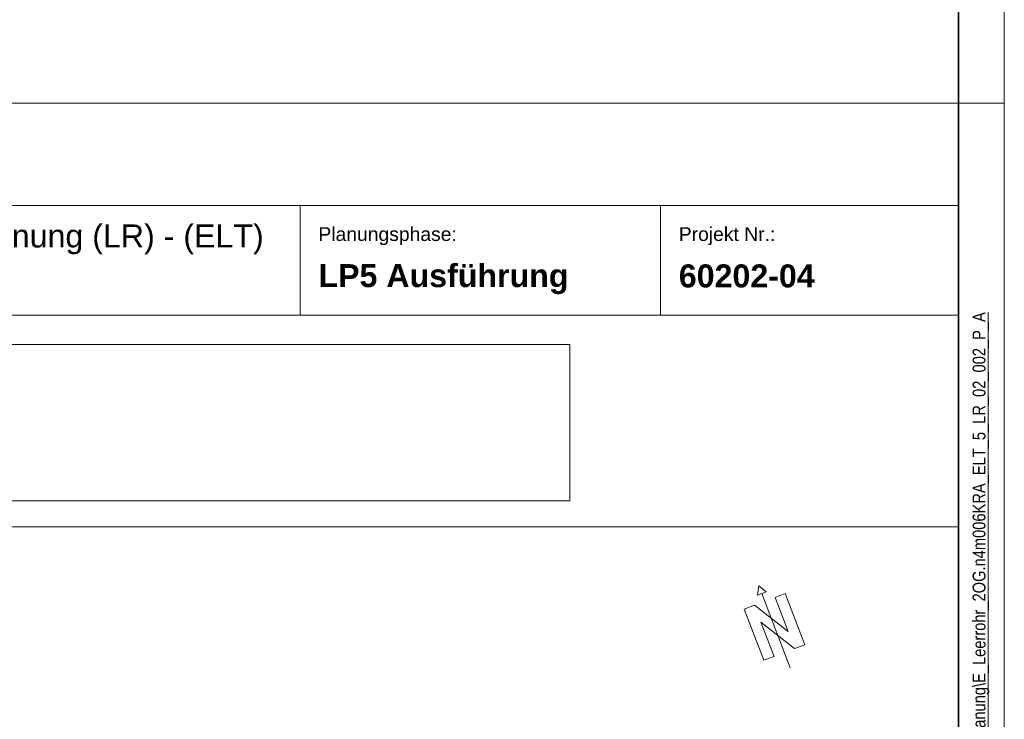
# Model space of a CAD drawing. Extents: x -620 to 300, y 62 to 1112.
# Tile 41 of 95: x 193 to 300, y 292 to 369. Entities that reach past the tile are written whole.
import ezdxf

# ---------------------------------------------------------------- set-up
doc = ezdxf.new("R2010")
doc.units = 0
doc.layers.get('0').update_dxf_attribs({"lineweight": 13})
for name, color, linetype, lineweight in [('iwb_Plankopf Linie', 7, 'Continuous', 13), ('iwb_Plankopf Rahmen', 7, 'Continuous', 35), ('iwb_Plankopf Text', 7, 'Continuous', 18), ('X_Bitmap', 7, 'Continuous', 9)]:
    doc.layers.add(name, color=color, linetype=linetype, lineweight=lineweight)
doc.layers.add('iwb_Plankopf_Nordpfeil_20-82 Grad', color=3, linetype='Continuous', lineweight=18, true_color=0x00ff00)
doc.styles.add('Plankopf', font='arial.ttf')
doc.styles.get("Standard").update_dxf_attribs({"font": 'ARIALN.TTF'})
picture_1 = doc.add_image_def('image1.jfif', size_in_pixel=(600, 81))

# ---------------------------------------------------------------- blocks, each defined once
blk = doc.blocks.new('Blockreferenz-A06G9S5K8I')
at = {"color": 0, "lineweight": -2}
for p, q in [((273.51, 306.64), (273.35, 305.61)), ((273.35, 305.61), (274.32, 305.98)), ((273.51, 306.64), (274.32, 305.98)), ((273.83, 305.8), (276.93, 297.67)), ((276.4, 305.81), (275.28, 305.38)), ((275.28, 305.38), (276.4, 305.81)), ((278.53, 300.2), (276.4, 305.81)), ((276.7, 301.64), (275.28, 305.38)), ((273.03, 304.53), (271.91, 304.1)), ((271.91, 304.1), (274.04, 298.5)), ((273.03, 304.53), (276.7, 301.64)), ((275.17, 298.92), (273.74, 302.66)), ((277.41, 299.78), (273.74, 302.66)), ((278.53, 300.2), (277.41, 299.78)), ((277.41, 299.78), (278.53, 300.2)), ((274.04, 298.5), (275.17, 298.92))]:
    blk.add_line(p, q, dxfattribs=at)

msp = doc.modelspace()

# ---------------------------------------------------------------- linework, layer by layer
at = {"layer": 'iwb_Plankopf Linie', "lineweight": 18, "ltscale": 0.18}
msp.add_line((295.35, 359.43), (115.35, 359.43), dxfattribs=at)
at = {"layer": 'iwb_Plankopf Linie', "ltscale": 0.13}
for p, q in [((295.35, 67.43), (295.35, 359.43)), ((295.35, 348.27), (115.35, 348.27)), ((223.35, 336.27), (223.35, 348.27)), ((262.76, 336.27), (262.76, 348.27)), ((295.35, 336.27), (115.35, 336.27)), ((115.35, 313.11), (295.35, 313.11))]:
    msp.add_line(p, q, dxfattribs=at)
at = {"layer": 'iwb_Plankopf Rahmen', "ltscale": 0.35}
msp.add_line((295.35, 359.43), (295.35, 67.43), dxfattribs=at)
at = {"layer": 'iwb_Plankopf Rahmen', "color": 8, "lineweight": 5, "ltscale": 0.13, "true_color": 0x808080}
msp.add_line((300.35, 359.43), (295.35, 359.43), dxfattribs=at)
at = {"layer": 'iwb_Plankopf Rahmen', "color": 8, "lineweight": 13, "ltscale": 0.13, "true_color": 0x808080}
msp.add_lwpolyline([(300.35, 62.43), (-619.65, 62.43), (-619.65, 1112.43), (300.35, 1112.43), (300.35, 62.43)], close=True, dxfattribs=at)
at = {"layer": 'iwb_Plankopf Rahmen', "ltscale": 0.35}
msp.add_lwpolyline([(-599.65, 67.43), (-599.65, 1107.43), (295.35, 1107.43), (295.35, 67.43), (-599.65, 67.43)], close=True, dxfattribs=at)

# ---------------------------------------------------------------- block references
at = {"layer": 'iwb_Plankopf_Nordpfeil_20-82 Grad', "ltscale": 0.18}
msp.add_blockref('Blockreferenz-A06G9S5K8I', (0, 0), dxfattribs=at)

# ---------------------------------------------------------------- texts
at = {"layer": 'iwb_Plankopf Text', "ltscale": 0.18, "insert": (296.89, 74.51), "char_height": 1.4, "attachment_point": 1, "rotation": 90, "line_spacing_factor": 1.002}
msp.add_mtext('{\\fArial Narrow;\\\\srvnovamd01\\Nova_MD\\TGA\\60202 Pro Potsdam\\04 NB GES Krampnitz\\09 NOVA\\60202-04_AP_NB GES Krampnitz\\TGA\\Elektro\\Leerrohrplanung\\E_Leerrohr_2OG.n4m006KRA_ELT_5_LR_02_002_P_A}', dxfattribs=at)
at = {"layer": 'iwb_Plankopf Text', "ltscale": 0.18, "insert": (219.37, 344.54), "char_height": 2.5172, "width": 53.7006, "attachment_point": 6, "style": 'Plankopf'}
msp.add_mtext('- Leerrohrplanung (LR) - (ELT) ', dxfattribs=at)
at = {"layer": 'iwb_Plankopf Text', "ltscale": 0.18, "style": 'Plankopf'}
for s, insert, char_height, attachment_point, line_spacing_factor in [('Planungsphase:', (225.35, 345.88), 1.5105, 1, 0.970891), ('Projekt Nr.:', (264.76, 345.88), 1.5105, 1, 0.970891), ('\\fArial|b1|i0|c0|p34;LP5 Ausführung', (225.35, 340.19), 2.5172, 4, 0.996218), ('\\fArial|b1|i0|c0|p34;60202-04', (264.76, 340.53), 2.5172, 4, 0.996218)]:
    msp.add_mtext(s, dxfattribs=dict(at, insert=insert, char_height=char_height, attachment_point=attachment_point, line_spacing_factor=line_spacing_factor))

# ---------------------------------------------------------------- pictures from other files: only their frames are drawn
at = {"layer": 'X_Bitmap', "ltscale": 0.13}
image = msp.add_image(picture_1, insert=(126.3, 315.96), size_in_units=(126.55, 17.08), dxfattribs=at)
image.dxf.flags = 7

doc.saveas('drawing.dxf')
